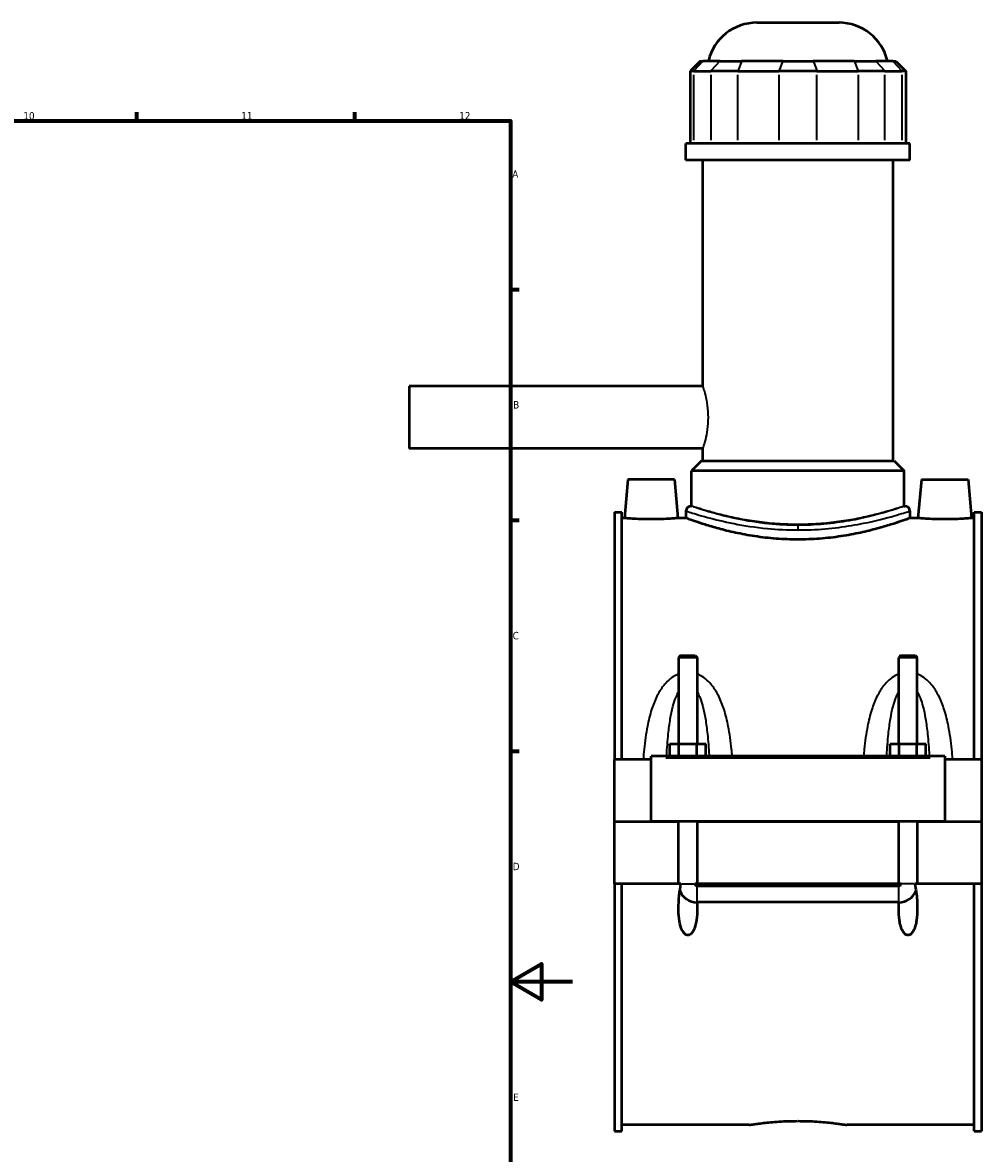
# Model space of a CAD drawing. Header units: millimetres. Extents: x -252 to 972, y -114 to 1174.
# Tile 7 of 8: x 664 to 972, y 242 to 606. Entities that reach past the tile are written whole.
import ezdxf

# ---------------------------------------------------------------- set-up
doc = ezdxf.new("R2010")
doc.units = ezdxf.units.MM
for name, color, linetype, lineweight in [('Border (ANSI)', 7, 'Continuous', 70), ('Visible (ANSI)', 7, 'Continuous', 50), ('Visible Narrow (ANSI)', 7, 'Continuous', 35)]:
    doc.layers.add(name, color=color, linetype=linetype, lineweight=lineweight)
doc.styles.add('Note Text (ANSI)', font='tahoma.ttf')

# ---------------------------------------------------------------- blocks, each defined once
blk = doc.blocks.new('Borders Default Border')
at = {"layer": 'Border (ANSI)'}
for p, q in [((700.83, 574), (700.83, 576.8)), ((770.92, 574), (770.92, 576.8)), ((821, 519.75), (823.8, 519.75)), ((821, 445.5), (823.8, 445.5)), ((821, 371.25), (823.8, 371.25))]:
    blk.add_line(p, q, dxfattribs=at)
at = {"layer": 'Border (ANSI)', "flags": 128}
for points in [[(20, 20), (20, 574), (821, 574), (821, 20), (20, 20)], [(841, 297), (821, 297), (831, 302.77), (831, 291.23), (821, 297)]]:
    blk.add_lwpolyline(points, dxfattribs=at)
at = {"layer": 'Border (ANSI)', "color": 5, "true_color": 0x0000ff, "char_height": 2.4, "attachment_point": 7, "style": 'Note Text (ANSI)'}
for s, insert in [('10', (664.35, 574.35)), ('11', (734.43, 574.4)), ('12', (804.52, 574.4)), ('A', (821.58, 555.68)), ('B', (821.87, 481.43)), ('C', (821.71, 407.13)), ('D', (821.72, 332.93)), ('E', (821.91, 258.68))]:
    blk.add_mtext(s, dxfattribs=dict(at, insert=insert))

msp = doc.modelspace()

# ---------------------------------------------------------------- linework, layer by layer
at = {"layer": 'Visible (ANSI)'}
for p, q in [((900.24, 605.58), (926.66, 605.58)), ((881.97, 593.19), (878.77, 589.99)), ((881.97, 593.19), (882.94, 593.19)), ((888.41, 593.19), (882.94, 593.19)), ((888.41, 593.19), (895.34, 593.19)), ((908.55, 593.19), (895.34, 593.19)), ((908.55, 593.19), (918.35, 593.19)), ((931.56, 593.19), (918.35, 593.19)), ((931.56, 593.19), (938.48, 593.19)), ((943.96, 593.19), (938.48, 593.19)), ((943.96, 593.19), (944.93, 593.19)), ((944.93, 593.19), (948.13, 589.99)), ((879.98, 589.99), (878.77, 589.99)), ((878.77, 589.99), (878.77, 566.64)), ((879.98, 589.99), (885.46, 589.99)), ((894.11, 589.99), (885.46, 589.99)), ((894.11, 589.99), (907.32, 589.99)), ((919.57, 589.99), (907.32, 589.99)), ((919.57, 589.99), (932.78, 589.99)), ((941.44, 589.99), (932.78, 589.99)), ((941.44, 589.99), (946.91, 589.99)), ((948.13, 589.99), (946.91, 589.99)), ((948.13, 589.99), (948.13, 566.64)), ((949.45, 566.64), (877.45, 566.64)), ((877.45, 561.33), (877.45, 566.64)), ((949.45, 561.33), (949.45, 566.64)), ((949.45, 561.33), (877.45, 561.33)), ((882.85, 488.58), (882.85, 561.33)), ((944.05, 464.58), (944.05, 561.33)), ((788.45, 488.58), (788.45, 468.58)), ((882.85, 488.58), (788.45, 488.58)), ((882.85, 468.58), (788.45, 468.58)), ((882.85, 464.58), (882.85, 468.58)), ((882.45, 464.58), (879.25, 461.38)), ((882.45, 464.58), (944.45, 464.58)), ((944.45, 464.58), (947.65, 461.38)), ((858.75, 458.58), (857.66, 446.18)), ((873.75, 458.58), (858.75, 458.58)), ((873.75, 458.58), (874.83, 446.18)), ((947.65, 461.38), (879.25, 461.38)), ((879.25, 450.08), (879.25, 461.38)), ((947.65, 450.08), (947.65, 461.38)), ((953.15, 458.58), (952.06, 446.18)), ((953.15, 458.58), (968.15, 458.58)), ((968.15, 458.58), (969.23, 446.18)), ((854.45, 448.13), (854.45, 368.58)), ((854.45, 448.13), (856.81, 448.13)), ((856.81, 368.58), (856.81, 448.13)), ((877.45, 448.48), (877.45, 446.18)), ((879.05, 450.08), (879.25, 450.08)), ((947.65, 450.08), (947.85, 450.08)), ((949.45, 448.48), (949.45, 446.18)), ((970.09, 368.58), (970.09, 448.13)), ((970.09, 448.13), (972.45, 448.13)), ((972.45, 448.13), (972.45, 368.58)), ((857.66, 446.18), (856.81, 446.18)), ((877.45, 446.18), (874.83, 446.18)), ((952.06, 446.18), (949.45, 446.18)), ((970.09, 446.18), (969.23, 446.18)), ((875.65, 401.96), (875.05, 401.36)), ((875.05, 401.36), (875.05, 373.58)), ((881.05, 401.36), (875.05, 401.36)), ((875.65, 401.96), (880.45, 401.96)), ((880.45, 401.96), (881.05, 401.36)), ((881.05, 401.36), (881.05, 373.58)), ((946.45, 401.96), (945.85, 401.36)), ((945.85, 373.58), (945.85, 401.36)), ((951.85, 401.36), (945.85, 401.36)), ((946.45, 401.96), (951.25, 401.96)), ((951.25, 401.96), (951.85, 401.36)), ((951.85, 373.58), (951.85, 401.36)), ((872.27, 369.58), (872.27, 373.58)), ((872.27, 373.58), (875.16, 373.58)), ((875.16, 369.58), (875.16, 373.58)), ((875.16, 373.58), (880.93, 373.58)), ((880.93, 369.58), (880.93, 373.58)), ((880.93, 373.58), (883.82, 373.58)), ((883.82, 369.58), (883.82, 373.58)), ((943.07, 369.58), (943.07, 373.58)), ((943.07, 373.58), (945.96, 373.58)), ((945.96, 369.58), (945.96, 373.58)), ((945.96, 373.58), (951.73, 373.58)), ((951.73, 369.58), (951.73, 373.58)), ((951.73, 373.58), (954.62, 373.58)), ((954.62, 369.58), (954.62, 373.58)), ((866.25, 368.58), (854.45, 368.58)), ((854.45, 348.63), (854.45, 368.58)), ((866.25, 369.08), (866.25, 369.58)), ((960.65, 369.58), (866.25, 369.58)), ((866.25, 348.63), (866.25, 369.08)), ((960.65, 369.58), (960.65, 369.08)), ((960.65, 369.08), (960.65, 348.63)), ((972.45, 368.58), (960.65, 368.58)), ((972.45, 368.58), (972.45, 348.63)), ((854.45, 348.63), (866.25, 348.63)), ((854.45, 328.58), (854.45, 348.53)), ((875.05, 348.53), (854.45, 348.53)), ((960.65, 348.63), (866.25, 348.63)), ((875.05, 348.63), (875.05, 348.53)), ((875.05, 328.58), (875.05, 348.53)), ((881.05, 348.63), (881.05, 348.53)), ((881.05, 348.53), (881.05, 328.58)), ((945.85, 348.53), (881.05, 348.53)), ((945.85, 348.53), (945.85, 348.63)), ((945.85, 328.58), (945.85, 348.53)), ((951.85, 348.53), (951.85, 348.63)), ((951.85, 348.53), (951.85, 328.58)), ((972.45, 348.53), (951.85, 348.53)), ((960.65, 348.63), (972.45, 348.63)), ((972.45, 348.53), (972.45, 328.58)), ((875.05, 328.58), (854.45, 328.58)), ((854.45, 328.58), (854.45, 249.03)), ((856.81, 249.03), (856.81, 328.58)), ((875.84, 328.58), (875.05, 328.58)), ((881.05, 328.58), (880.26, 328.58)), ((945.85, 328.58), (881.05, 328.58)), ((881.05, 327.91), (945.85, 327.91)), ((946.64, 328.58), (945.85, 328.58)), ((951.85, 328.58), (951.06, 328.58)), ((972.45, 328.58), (951.85, 328.58)), ((970.09, 249.03), (970.09, 328.58)), ((972.45, 328.58), (972.45, 249.03)), ((945.85, 322.64), (881.05, 322.64)), ((854.45, 249.03), (856.81, 249.03)), ((897.77, 250.98), (856.81, 250.98)), ((970.09, 250.98), (929.13, 250.98)), ((970.09, 249.03), (972.45, 249.03))]:
    msp.add_line(p, q, dxfattribs=at)
for centre, radius, start, end in [((900.24, 589.58), 16, 90, 166.9604), ((926.66, 589.58), 16, 13.0396, 90), ((879.05, 448.48), 1.6, 90, 180), ((947.85, 448.48), 1.6, 0, 90), ((881.05, 328.58), 6, 201.6741, 269.4722), ((945.85, 328.58), 6, 270.5278, 338.3259)]:
    msp.add_arc(centre, radius, start, end, dxfattribs=at)
for points, knots in [([(866.25, 445.8), (865.17, 445.8), (864.01, 445.82), (861.9, 445.89), (860.93, 445.94), (859.41, 446.04), (858.75, 446.09), (857.88, 446.16), (857.66, 446.18), (857.66, 446.18)], [2.593522, 2.593522, 2.593522, 2.593522, 2.917856, 2.917856, 3.242191, 3.242191, 3.566237, 3.566237, 3.890283, 3.890283, 3.890283, 3.890283]), ([(874.83, 446.18), (874.83, 446.18), (874.62, 446.16), (873.74, 446.09), (873.09, 446.04), (871.56, 445.94), (870.6, 445.89), (868.48, 445.82), (867.33, 445.8), (866.25, 445.8)], [6.483805, 6.483805, 6.483805, 6.483805, 6.80785, 6.80785, 7.131896, 7.131896, 7.456231, 7.456231, 7.780565, 7.780565, 7.780565, 7.780565]), ([(913.45, 439.3), (911.16, 439.3), (908.81, 439.39), (904.14, 439.74), (901.83, 440.01), (897.4, 440.68), (895.28, 441.08), (891.37, 441.92), (889.58, 442.37), (886.41, 443.23), (884.91, 443.67), (882.28, 444.49), (881.13, 444.88), (879.29, 445.51), (878.59, 445.76), (877.67, 446.1), (877.45, 446.18), (877.45, 446.18)], [0, 0, 0, 0, 0.685347, 0.685347, 1.370694, 1.370694, 2.05604, 2.05604, 2.741387, 2.741387, 3.426245, 3.426245, 4.111103, 4.111103, 4.795961, 4.795961, 5.480819, 5.480819, 5.480819, 5.480819]), ([(949.45, 446.18), (949.45, 446.18), (949.23, 446.1), (948.31, 445.76), (947.6, 445.51), (945.76, 444.88), (944.62, 444.49), (941.98, 443.67), (940.49, 443.23), (937.32, 442.37), (935.52, 441.92), (931.61, 441.08), (929.5, 440.68), (925.07, 440.01), (922.76, 439.74), (918.09, 439.39), (915.73, 439.3), (913.45, 439.3)], [16.442456, 16.442456, 16.442456, 16.442456, 17.127314, 17.127314, 17.812172, 17.812172, 18.49703, 18.49703, 19.181888, 19.181888, 19.867234, 19.867234, 20.552581, 20.552581, 21.237928, 21.237928, 21.923275, 21.923275, 21.923275, 21.923275]), ([(960.65, 445.8), (959.57, 445.8), (958.41, 445.82), (956.3, 445.89), (955.33, 445.94), (953.81, 446.04), (953.15, 446.09), (952.28, 446.16), (952.06, 446.18), (952.06, 446.18)], [0, 0, 0, 0, 0.324335, 0.324335, 0.648669, 0.648669, 0.972715, 0.972715, 1.296761, 1.296761, 1.296761, 1.296761]), ([(969.23, 446.18), (969.23, 446.18), (969.02, 446.16), (968.14, 446.09), (967.49, 446.04), (965.96, 445.94), (965, 445.89), (962.88, 445.82), (961.73, 445.8), (960.65, 445.8)], [3.890283, 3.890283, 3.890283, 3.890283, 4.214329, 4.214329, 4.538374, 4.538374, 4.862709, 4.862709, 5.187044, 5.187044, 5.187044, 5.187044]), ([(880.99, 322.64), (881.03, 321.93), (881.05, 321.25), (881.05, 319.39), (880.98, 318.08), (880.7, 316.19), (880.57, 315.57), (880.22, 314.39), (880.01, 313.82), (879.5, 312.94), (879.18, 312.52), (878.7, 312.21), (878.58, 312.14), (878.32, 312.06), (878.18, 312.03), (877.88, 312.03), (877.7, 312.07), (877.36, 312.22), (877.21, 312.32), (876.54, 312.89), (876.17, 313.64), (875.58, 315.22), (875.36, 316.29), (875.09, 318.47), (875.05, 319.57), (875.05, 321.9), (875.13, 323.35), (875.42, 326.09), (875.61, 327.38), (875.84, 328.58)], [1.15278, 1.15278, 1.15278, 1.15278, 1.359554, 1.359554, 1.734678, 1.734678, 1.92224, 1.92224, 2.109803, 2.109803, 2.246381, 2.246381, 2.28528, 2.28528, 2.324179, 2.324179, 2.375747, 2.375747, 2.427315, 2.427315, 2.648473, 2.648473, 2.965963, 2.965963, 3.283452, 3.283452, 3.694882, 3.694882, 4.060302, 4.060302, 4.060302, 4.060302]), ([(880.26, 328.58), (880.28, 328.47), (880.32, 328.37), (880.44, 328.19), (880.51, 328.11), (880.66, 328.01), (880.74, 327.97), (880.89, 327.92), (880.97, 327.91), (881.05, 327.91)], [0.0000629, 0.0000629, 0.0000629, 0.0000629, 0.0332254, 0.0332254, 0.0652685, 0.0652685, 0.0898032, 0.0898032, 0.1137457, 0.1137457, 0.1137457, 0.1137457]), ([(951.06, 328.58), (951.22, 327.74), (951.36, 326.88), (951.72, 324.15), (951.85, 322.28), (951.85, 319.39), (951.78, 318.08), (951.5, 316.19), (951.37, 315.57), (951.02, 314.39), (950.81, 313.82), (950.3, 312.94), (949.98, 312.52), (949.5, 312.21), (949.38, 312.14), (949.12, 312.06), (948.98, 312.03), (948.72, 312.03), (948.58, 312.06), (948.32, 312.14), (948.19, 312.21), (947.71, 312.52), (947.4, 312.94), (946.88, 313.82), (946.67, 314.39), (946.33, 315.57), (946.2, 316.19), (945.91, 318.08), (945.85, 319.39), (945.85, 321.25), (945.87, 321.93), (945.91, 322.64)], [0.584462, 0.584462, 0.584462, 0.584462, 0.828923, 0.828923, 1.359554, 1.359554, 1.734678, 1.734678, 1.92224, 1.92224, 2.109803, 2.109803, 2.246381, 2.246381, 2.28528, 2.28528, 2.324179, 2.324179, 2.363078, 2.363078, 2.401977, 2.401977, 2.538555, 2.538555, 2.726117, 2.726117, 2.91368, 2.91368, 3.288804, 3.288804, 3.495577, 3.495577, 3.495577, 3.495577]), ([(945.85, 327.91), (945.95, 327.91), (946.05, 327.93), (946.24, 328.01), (946.33, 328.06), (946.46, 328.19), (946.51, 328.26), (946.59, 328.41), (946.62, 328.49), (946.64, 328.58)], [0, 0, 0, 0, 0.0301742, 0.0301742, 0.061514, 0.061514, 0.0866927, 0.0866927, 0.1134876, 0.1134876, 0.1134876, 0.1134876]), ([(897.77, 250.98), (897.77, 250.98), (897.86, 250.99), (898.26, 251.06), (898.56, 251.1), (899.36, 251.22), (899.86, 251.29), (901.01, 251.45), (901.67, 251.53), (903.06, 251.69), (903.84, 251.77), (905.55, 251.93), (906.48, 252), (908.41, 252.12), (909.42, 252.17), (911.44, 252.23), (912.46, 252.25), (913.45, 252.25)], [7.100974, 7.100974, 7.100974, 7.100974, 7.396845, 7.396845, 7.692716, 7.692716, 7.988586, 7.988586, 8.284457, 8.284457, 8.580334, 8.580334, 8.876211, 8.876211, 9.172089, 9.172089, 9.467966, 9.467966, 9.467966, 9.467966]), ([(913.45, 252.25), (914.43, 252.25), (915.45, 252.23), (917.48, 252.17), (918.49, 252.12), (920.42, 252), (921.34, 251.93), (923.05, 251.77), (923.84, 251.69), (925.23, 251.53), (925.88, 251.45), (927.03, 251.29), (927.53, 251.22), (928.33, 251.1), (928.64, 251.06), (929.03, 250.99), (929.13, 250.98), (929.13, 250.98)], [0, 0, 0, 0, 0.295877, 0.295877, 0.591755, 0.591755, 0.887632, 0.887632, 1.183509, 1.183509, 1.47938, 1.47938, 1.77525, 1.77525, 2.071121, 2.071121, 2.366991, 2.366991, 2.366991, 2.366991])]:
    msp.add_open_spline(points, degree=3, knots=knots, dxfattribs=at)
for points in [[(881.05, 322.64), (881.03, 322.64), (881.01, 322.64), (880.99, 322.64)], [(945.91, 322.64), (945.89, 322.64), (945.87, 322.64), (945.85, 322.64)]]:
    msp.add_open_spline(points, degree=3, dxfattribs=at)
at = {"layer": 'Visible Narrow (ANSI)'}
for p, q in [((882.79, 593.03), (880.13, 590.15)), ((888.26, 593.03), (885.6, 590.15)), ((895.28, 593.03), (894.18, 590.15)), ((908.49, 593.03), (907.39, 590.15)), ((918.41, 593.03), (919.51, 590.15)), ((931.62, 593.03), (932.72, 590.15)), ((938.63, 593.03), (941.29, 590.15)), ((944.1, 593.03), (946.76, 590.15)), ((879.98, 567.81), (879.98, 588.82)), ((885.46, 588.82), (885.46, 567.81)), ((894.11, 567.81), (894.11, 588.82)), ((907.32, 588.82), (907.32, 567.81)), ((919.57, 567.81), (919.57, 588.82)), ((932.78, 588.82), (932.78, 567.81)), ((941.44, 567.81), (941.44, 588.82)), ((946.91, 588.82), (946.91, 567.81)), ((913.45, 443.84), (913.45, 442.47)), ((870.97, 369.08), (955.93, 369.08)), ((876.01, 328.58), (880.08, 328.58)), ((881.05, 322.72), (881.05, 327.68)), ((945.85, 322.72), (945.85, 327.68)), ((950.88, 328.58), (946.81, 328.58))]:
    msp.add_line(p, q, dxfattribs=at)
for points, knots in [([(882.85, 488.58), (882.85, 488.58), (882.93, 488.32), (883.25, 487.3), (883.47, 486.53), (883.89, 484.77), (884.11, 483.65), (884.44, 481.19), (884.53, 479.84), (884.53, 478.58)], [4.556644, 4.556644, 4.556644, 4.556644, 4.936283, 4.936283, 5.315922, 5.315922, 5.695723, 5.695723, 6.075525, 6.075525, 6.075525, 6.075525]), ([(884.53, 478.58), (884.53, 477.31), (884.44, 475.97), (884.11, 473.51), (883.89, 472.39), (883.47, 470.62), (883.25, 469.86), (882.93, 468.83), (882.85, 468.58), (882.85, 468.58)], [0, 0, 0, 0, 0.379801, 0.379801, 0.759603, 0.759603, 1.139242, 1.139242, 1.518881, 1.518881, 1.518881, 1.518881]), ([(877.45, 448.48), (877.45, 448.48), (877.81, 448.36), (879.66, 447.77), (881.66, 447.14), (886.73, 445.76), (889.61, 445.05), (896.14, 443.77), (899.77, 443.21), (906.8, 442.54), (910.12, 442.37), (913.45, 442.37)], [-16.428786, -16.428786, -16.428786, -16.428786, -15.577157, -15.577157, -14.234963, -14.234963, -13.067098, -13.067098, -11.911482, -11.911482, -10.952529, -10.952529, -10.952529, -10.952529]), ([(913.45, 443.88), (910.27, 443.88), (907.09, 444.04), (900.38, 444.72), (896.91, 445.3), (890.67, 446.59), (887.91, 447.32), (883.08, 448.72), (881.16, 449.36), (879.4, 449.96), (879.05, 450.08), (879.05, 450.08)], [10.952529, 10.952529, 10.952529, 10.952529, 11.911482, 11.911482, 13.067098, 13.067098, 14.234963, 14.234963, 15.577157, 15.577157, 16.428786, 16.428786, 16.428786, 16.428786]), ([(913.45, 444.15), (911.28, 444.15), (909.05, 444.22), (904.62, 444.53), (902.42, 444.76), (898.21, 445.33), (896.2, 445.67), (892.48, 446.4), (890.77, 446.79), (887.76, 447.53), (886.34, 447.91), (883.83, 448.62), (882.75, 448.95), (881, 449.5), (880.33, 449.72), (879.46, 450.01), (879.25, 450.08), (879.25, 450.08)], [0, 0, 0, 0, 0.649826, 0.649826, 1.299652, 1.299652, 1.949478, 1.949478, 2.599303, 2.599303, 3.248814, 3.248814, 3.898324, 3.898324, 4.547835, 4.547835, 5.197345, 5.197345, 5.197345, 5.197345]), ([(947.85, 450.08), (947.85, 450.08), (947.72, 450.04), (946.81, 449.72), (945.28, 449.19), (940.63, 447.77), (937.41, 446.86), (931.26, 445.55), (928.69, 445.09), (923.26, 444.36), (920.39, 444.09), (916.14, 443.9), (914.79, 443.88), (913.45, 443.88)], [27.381329, 27.381329, 27.381329, 27.381329, 27.8934, 27.8934, 29.243608, 29.243608, 30.677587, 30.677587, 31.564742, 31.564742, 32.451896, 32.451896, 32.857586, 32.857586, 32.857586, 32.857586]), ([(947.65, 450.08), (947.65, 450.08), (947.44, 450.01), (946.57, 449.72), (945.9, 449.5), (944.15, 448.95), (943.06, 448.62), (940.56, 447.91), (939.14, 447.53), (936.12, 446.79), (934.42, 446.4), (930.7, 445.67), (928.69, 445.33), (924.48, 444.76), (922.28, 444.53), (917.85, 444.22), (915.61, 444.15), (913.45, 444.15)], [15.592036, 15.592036, 15.592036, 15.592036, 16.241546, 16.241546, 16.891057, 16.891057, 17.540567, 17.540567, 18.190078, 18.190078, 18.839904, 18.839904, 19.48973, 19.48973, 20.139555, 20.139555, 20.789381, 20.789381, 20.789381, 20.789381]), ([(913.45, 442.37), (914.86, 442.37), (916.26, 442.4), (920.71, 442.58), (923.71, 442.85), (929.4, 443.57), (932.09, 444.02), (938.52, 445.31), (941.89, 446.2), (946.76, 447.61), (948.36, 448.13), (949.32, 448.44), (949.45, 448.48), (949.44, 448.48)], [-32.857586, -32.857586, -32.857586, -32.857586, -32.451896, -32.451896, -31.564742, -31.564742, -30.677587, -30.677587, -29.243608, -29.243608, -27.8934, -27.8934, -27.381329, -27.381329, -27.381329, -27.381329]), ([(875.05, 396.04), (874.5, 395.83), (873.98, 395.56), (872.73, 394.8), (872.05, 394.24), (870.89, 393.09), (870.4, 392.52), (869.24, 390.96), (868.64, 389.94), (867.43, 387.52), (866.87, 386.08), (865.84, 382.86), (865.4, 381.06), (864.57, 376.82), (864.23, 374.36), (863.86, 370.78), (863.76, 369.68), (863.67, 368.58)], [-3.706654, -3.706654, -3.706654, -3.706654, -3.529554, -3.529554, -3.262808, -3.262808, -3.031458, -3.031458, -2.672993, -2.672993, -2.213301, -2.213301, -1.670286, -1.670286, -0.958312, -0.958312, -0.647322, -0.647322, -0.647322, -0.647322]), ([(892.34, 369.58), (892.28, 370.34), (892.2, 371.11), (891.87, 374.36), (891.53, 376.82), (890.69, 381.06), (890.25, 382.86), (889.22, 386.08), (888.66, 387.52), (887.46, 389.94), (886.85, 390.96), (885.7, 392.52), (885.21, 393.09), (884.05, 394.24), (883.36, 394.8), (882.12, 395.56), (881.59, 395.83), (881.05, 396.04)], [-7.287324, -7.287324, -7.287324, -7.287324, -7.070628, -7.070628, -6.358653, -6.358653, -5.815638, -5.815638, -5.355946, -5.355946, -4.997481, -4.997481, -4.766132, -4.766132, -4.499385, -4.499385, -4.322285, -4.322285, -4.322285, -4.322285]), ([(945.85, 396.04), (945.3, 395.83), (944.78, 395.56), (943.53, 394.8), (942.85, 394.24), (941.69, 393.09), (941.2, 392.52), (940.04, 390.96), (939.44, 389.94), (938.23, 387.52), (937.67, 386.08), (936.64, 382.86), (936.2, 381.06), (935.37, 376.82), (935.03, 374.36), (934.69, 371.11), (934.62, 370.34), (934.56, 369.58)], [-3.707041, -3.707041, -3.707041, -3.707041, -3.52994, -3.52994, -3.263193, -3.263193, -3.031843, -3.031843, -2.673377, -2.673377, -2.213684, -2.213684, -1.670668, -1.670668, -0.958693, -0.958693, -0.742002, -0.742002, -0.742002, -0.742002]), ([(963.22, 368.58), (963.14, 369.68), (963.04, 370.78), (962.67, 374.36), (962.33, 376.82), (961.49, 381.06), (961.05, 382.86), (960.02, 386.08), (959.46, 387.52), (958.26, 389.94), (957.65, 390.96), (956.5, 392.52), (956.01, 393.09), (954.85, 394.24), (954.16, 394.8), (952.92, 395.56), (952.39, 395.83), (951.85, 396.04)], [-7.382003, -7.382003, -7.382003, -7.382003, -7.071018, -7.071018, -6.359044, -6.359044, -5.816028, -5.816028, -5.356335, -5.356335, -4.997869, -4.997869, -4.766518, -4.766518, -4.499772, -4.499772, -4.322671, -4.322671, -4.322671, -4.322671]), ([(871.22, 369.58), (871.22, 369.7), (871.23, 369.83), (871.36, 372.25), (871.53, 374.51), (871.93, 378.4), (872.14, 380.05), (872.64, 383.01), (872.91, 384.33), (873.5, 386.55), (873.79, 387.49), (874.35, 388.91), (874.58, 389.45), (874.91, 390.06), (874.98, 390.18), (875.05, 390.3)], [0.919184, 0.919184, 0.919184, 0.919184, 0.958312, 0.958312, 1.670286, 1.670286, 2.213301, 2.213301, 2.672993, 2.672993, 3.031458, 3.031458, 3.262808, 3.262808, 3.321579, 3.321579, 3.321579, 3.321579]), ([(881.05, 390.3), (881.12, 390.18), (881.18, 390.06), (881.51, 389.45), (881.75, 388.91), (882.31, 387.49), (882.6, 386.55), (883.18, 384.33), (883.45, 383.01), (883.95, 380.05), (884.17, 378.4), (884.57, 374.51), (884.73, 372.25), (884.87, 369.83), (884.87, 369.7), (884.88, 369.58)], [4.70736, 4.70736, 4.70736, 4.70736, 4.766132, 4.766132, 4.997481, 4.997481, 5.355946, 5.355946, 5.815638, 5.815638, 6.358653, 6.358653, 7.070628, 7.070628, 7.109755, 7.109755, 7.109755, 7.109755]), ([(942.02, 369.58), (942.02, 369.7), (942.03, 369.83), (942.16, 372.25), (942.33, 374.51), (942.73, 378.4), (942.94, 380.05), (943.44, 383.01), (943.71, 384.33), (944.3, 386.55), (944.59, 387.49), (945.15, 388.91), (945.38, 389.45), (945.71, 390.06), (945.78, 390.18), (945.85, 390.3)], [0.91957, 0.91957, 0.91957, 0.91957, 0.958693, 0.958693, 1.670668, 1.670668, 2.213684, 2.213684, 2.673377, 2.673377, 3.031843, 3.031843, 3.263193, 3.263193, 3.321965, 3.321965, 3.321965, 3.321965]), ([(951.85, 390.3), (951.92, 390.18), (951.98, 390.06), (952.31, 389.45), (952.55, 388.91), (953.11, 387.49), (953.4, 386.55), (953.98, 384.33), (954.25, 383.01), (954.75, 380.05), (954.97, 378.4), (955.37, 374.51), (955.53, 372.25), (955.67, 369.83), (955.67, 369.7), (955.68, 369.58)], [4.707747, 4.707747, 4.707747, 4.707747, 4.766518, 4.766518, 4.997869, 4.997869, 5.356335, 5.356335, 5.816028, 5.816028, 6.359044, 6.359044, 7.071018, 7.071018, 7.110141, 7.110141, 7.110141, 7.110141])]:
    msp.add_open_spline(points, degree=3, knots=knots, dxfattribs=at)

# ---------------------------------------------------------------- block references
msp.add_blockref('Borders Default Border', (0, 0))

doc.saveas('drawing.dxf')
